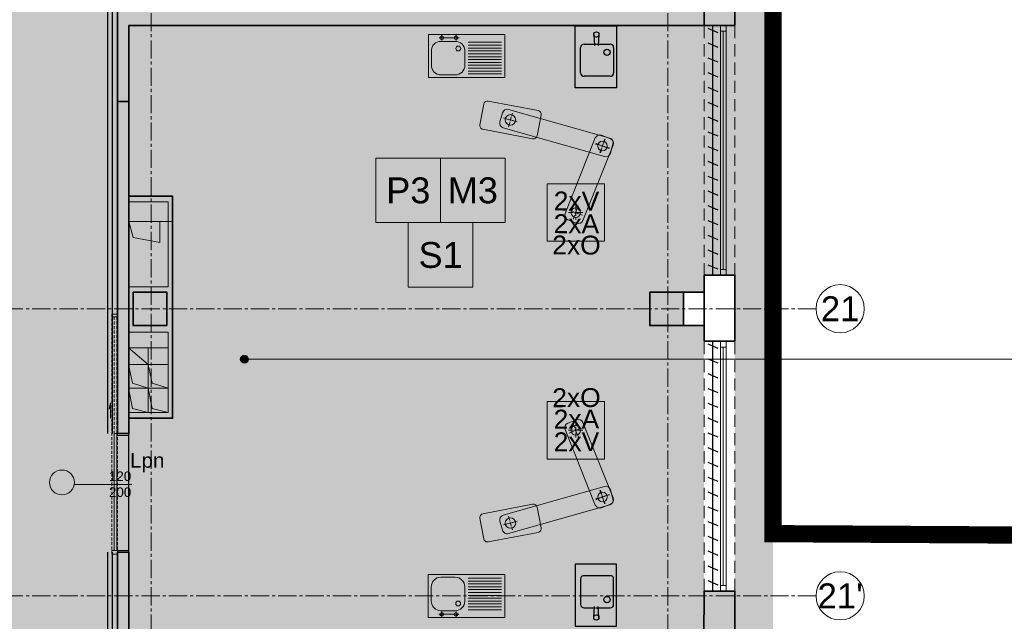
# Model space of a CAD drawing. Header units: millimetres. Extents: x -9409 to -3369, y -15007 to -6597.
# Tile 117 of 132: x -5427 to -4398, y -11454 to -10825. Entities that reach past the tile are written whole.
import ezdxf
from ezdxf.enums import TextEntityAlignment as Align

# ---------------------------------------------------------------- set-up
doc = ezdxf.new("R2010")
doc.units = ezdxf.units.MM
for name, pattern in [('ACAD_ISO02W100', [15, 12, -3]), ('ACAD_ISO04W100', [30, 24, -3, 0, -3]), ('CENTER2', [28.575, 19.05, -3.175, 3.175, -3.175]), ('CONTINU', [0]), ('DASHED', [19.05, 12.7, -6.35]), ('DASHED2', [0.375, 0.25, -0.125]), ('HIDDEN2', [4.7625, 3.175, -1.5875])]:
    doc.linetypes.add(name, pattern=pattern)
for name, color, linetype, lineweight in [('_opis', 8, 'Continuous', 5), ('A-AREA-____-IDEN', 81, 'Continuous', 5), ('SQ_Drzwi', 170, 'Continuous', 9), ('SQ_HATCH', 140, 'Continuous', 13), ('SQ_ISTN.Ściany', 140, 'Continuous', 35), ('Sq_Okna', 170, 'Continuous', 9), ('SQ_Osie', 220, 'CENTER2', 9), ('SQ_PROJ.Ściany', 7, 'Continuous', 35), ('SQ_TECHNOLOGIA', 251, 'Continuous', 9), ('SQ_ZAKRES_OPRACOWANIA', 7, 'ACAD_ISO02W100', 20), ('WYPOSAŻENIE WBUDOWANE', 11, 'Continuous', 25)]:
    doc.layers.add(name, color=color, linetype=linetype, lineweight=lineweight)
for name, color, linetype, lineweight, true_color in [('_rolety', 7, 'Continuous', 25, 0x21dec2), ('_wykończeniówka_listwy podłogowe', 7, 'Continuous', 25, 0xd042ff), ('SQ_STOLARKA ISTNIEJĄCA', 7, 'Continuous', 9, 0x575757), ('SQ_Widok', 7, 'DASHED', 15, 0x474747), ('W-listwa', 7, 'ZIGZAG', 18, 0xe19705), ('W-poręcz', 92, 'FENCELINE1', 18, 0x00bd00)]:
    doc.layers.add(name, color=color, linetype=linetype, lineweight=lineweight, true_color=true_color)
doc.layers.add('PDF _Geometria', color=7, linetype='Continuous')
doc.styles.add('Q_Arial', font='arial.ttf')
doc.styles.get("Standard").update_dxf_attribs({"font": 'arial.ttf'})
doc.linetypes.add('FENCELINE1', pattern='A,0.25,-0.1,[133,ltypeshp.shx,S=0.1,R=0,X=-0.1,Y=0],-0.1,1', length=1.45)
doc.linetypes.add('ZIGZAG', pattern='A,0.0001,-0.2,[131,ltypeshp.shx,S=0.2,R=0,X=-0.2,Y=0],-0.4,[131,ltypeshp.shx,S=0.2,R=180,X=0.2,Y=0],-0.2', length=0.8001)

# ---------------------------------------------------------------- blocks, each defined once
blk = doc.blocks.new('A$C4C485AA2')
for p, q in [((0, 15), (0, 5)), ((5, 20), (90, 20)), ((95, 15), (95, 5)), ((5, 0), (90, 0))]:
    blk.add_line(p, q)
at = {"linetype": 'ACAD_ISO04W100', "ltscale": 0.2}
for p, q in [((10, 2.5), (10, 17.5)), ((85, 2.5), (85, 17.5)), ((2.5, 10), (17.5, 10)), ((77.5, 10), (92.5, 10))]:
    blk.add_line(p, q, dxfattribs=at)
blk.add_circle((10, 10), 5)
for centre, start, end in [((5, 15), 90, 180), ((90, 15), 0, 90), ((5, 5), 180, 270), ((90, 5), 270, 0)]:
    blk.add_arc(centre, 5, start, end)
blk = doc.blocks.new('A$C4C164CEC')
at = {"linetype": 'ACAD_ISO04W100', "ltscale": 0.2}
for p, q in [((30, 22.5), (30, 37.5)), ((22.5, 30), (37.5, 30))]:
    blk.add_line(p, q, dxfattribs=at)
blk.add_lwpolyline([(0, 0), (60, 0), (60, 60), (0, 60)], close=True)
blk = doc.blocks.new('A$C19106A06')
for p, q in [((0, 15), (0, 5)), ((5, 20), (115, 20)), ((120, 15), (120, 5)), ((5, 0), (115, 0))]:
    blk.add_line(p, q)
at = {"linetype": 'ACAD_ISO04W100', "ltscale": 0.2}
for p, q in [((10, 2.5), (10, 17.5)), ((110, 2.5), (110, 17.5)), ((2.5, 10), (17.5, 10)), ((102.5, 10), (117.5, 10))]:
    blk.add_line(p, q, dxfattribs=at)
blk.add_circle((10, 10), 5)
for centre, start, end in [((5, 15), 90, 180), ((115, 15), 0, 90), ((5, 5), 180, 270), ((115, 5), 270, 0)]:
    blk.add_arc(centre, 5, start, end)
blk = doc.blocks.new('Pozioma')
for p, q in [((1205, 425.3), (1205, 447.3)), ((1209, 451.3), (1262, 451.3)), ((1266, 447.3), (1266, 425.3)), ((1262, 421.3), (1209, 421.3))]:
    blk.add_line(p, q)
blk.add_circle((1235.5, 436.3), 5.5)
for centre, start, end in [((1209, 447.3), 90, 180), ((1262, 447.3), 0, 90), ((1209, 425.3), 180, 270), ((1262, 425.3), 270, 0)]:
    blk.add_arc(centre, 4, start, end)
blk = doc.blocks.new('zlew_02')
at = {"layer": 'WYPOSAŻENIE WBUDOWANE', "lineweight": 0}
for p, q in [((3.5, 36.8), (38.5, 36.8)), ((3.5, 33.8), (38.5, 33.8)), ((3.5, 30.8), (38.5, 30.8)), ((3.5, 27.8), (38.5, 27.8)), ((3.5, 24.8), (38.5, 24.8)), ((3.5, 21.8), (38.5, 21.8)), ((3.5, 18.8), (38.5, 18.8)), ((3.5, 15.8), (38.5, 15.8)), ((3.5, 12.8), (38.5, 12.8)), ((3.5, 9.8), (38.5, 9.8)), ((3.5, 6.8), (38.5, 6.8)), ((3.5, 3.8), (38.5, 3.8))]:
    blk.add_line(p, q, dxfattribs=at)
blk.add_lwpolyline([(0, 45), (80, 45), (80, 0), (0, 0)], close=True, dxfattribs=at)
for points in [[(68.9, 41.4), (48, 41.4)], [(56.1, 41.4), (48, 41.4)], [(68.9, 41.4), (48, 41.4)], [(56.1, 41.4), (48, 41.4)], [(68.9, 41.4), (48, 41.4)], [(51, 44.3), (51, 38.6)], [(51, 44.3), (51, 38.6)], [(65.8, 44.3), (65.8, 38.6)], [(65.8, 44.3), (65.8, 38.6)]]:
    blk.add_lwpolyline(points, dxfattribs=at)
blk.add_lwpolyline([(51.9, 37.8), (66.9, 37.8, -0.414214), (76.9, 27.8), (76.9, 12.8, -0.414214), (66.9, 2.8), (51.9, 2.8, -0.414214), (41.9, 12.8), (41.9, 27.8, -0.414214)], format="xyb", close=True, dxfattribs=at)
for centre, radius in [((51.2, 41.6), 1.91), ((51.2, 41.6), 1.91), ((51.2, 41.6), 1.91), ((51.2, 41.6), 1.91), ((66, 41.6), 1.91), ((66, 41.6), 1.91), ((66, 41.6), 1.91), ((66, 41.6), 1.91), ((48.8, 30.3), 2.54)]:
    blk.add_circle(centre, radius, dxfattribs=at)
blk = doc.blocks.new('point')
at = {"layer": 'A-AREA-____-IDEN', "lineweight": -2}
h = blk.add_hatch(color=256, dxfattribs=at)
h.dxf.hatch_style = 1
edge = h.paths.add_edge_path()
edge.add_arc((0, 0), 4, 0, 360)
blk.add_circle((0, 0), 4, dxfattribs=at)
blk = doc.blocks.new('posadzka')
at = {"layer": '_opis'}
blk.add_lwpolyline([(54442.94, 11846.05), (54442.94, 11891.05), (54397.94, 11891.05), (54397.94, 11846.05)], close=True, dxfattribs=at)
at = {"layer": '_opis', "color": 2, "style": 'Q_Arial'}
blk.add_attdef('posadzka', text='', height=18, dxfattribs=at).set_placement((54420.44, 11868.55), align=Align.MIDDLE)
blk = doc.blocks.new('sufit')
at = {"layer": '_opis'}
blk.add_lwpolyline([(54487.94, 11846.05), (54487.94, 11891.05), (54442.94, 11891.05), (54442.94, 11846.05)], close=True, dxfattribs=at)
at = {"layer": '_opis', "color": 2, "style": 'Q_Arial'}
blk.add_attdef('sufit', text='', height=18, dxfattribs=at).set_placement((54465.44, 11868.55), align=Align.MIDDLE)
blk = doc.blocks.new('drzwi przesuwne 120')
at = {"layer": 'SQ_Drzwi', "linetype": 'HIDDEN2'}
for points in [[(7475.2, 7012.2), (7475.2, 6761.2), (7469.2, 6761.2), (7469.2, 7012.2)], [(7472.7, 7009.2), (7472.7, 6887.2), (7469.7, 6887.2), (7469.7, 7009.2)]]:
    blk.add_lwpolyline(points, close=True, dxfattribs=at)
at = {"layer": 'SQ_Drzwi'}
for points in [[(7469.2, 7012.2), (7475.2, 7012.2), (7475.2, 7009.2), (7469.2, 7009.2)], [(7472.7, 6887.2), (7472.7, 6765.2), (7469.7, 6765.2), (7469.7, 6887.2)]]:
    blk.add_lwpolyline(points, close=True, dxfattribs=at)
for points in [[(7476.4, 6903.3), (7476.4, 6919.3), (7477.9, 6912.7)], [(7469.7, 6885.2), (7469.7, 6887.2), (7457.2, 6887.2), (7457.2, 6885.2), (7469.7, 6885.2)], [(7513.7, 6834.2), (7454.1, 6834.2)], [(7475.2, 6763.2), (7475.2, 6765.2), (7457.2, 6765.2), (7457.2, 6763.2), (7469.2, 6763.2)], [(7475.2, 6763.2), (7475.2, 6761.2), (7469.2, 6761.2), (7469.2, 6763.2)]]:
    blk.add_lwpolyline(points, dxfattribs=at)
blk.add_circle((7527.2, 6836.2), 13, dxfattribs=at)
blk = doc.blocks.new('słupy konstr bud B')
at = {"layer": 'SQ_ISTN.Ściany', "lineweight": 5}
h = blk.add_hatch(dxfattribs=at)
h.set_pattern_fill('JIS_STN_1E', color=256, scale=10)
h.paths.add_polyline_path([(21350.8, 18613.9), (21315.8, 18613.9), (21315.8, 18578.9), (21350.8, 18578.9)])
h.paths.add_polyline_path([(21890.8, 18613.9), (21855.8, 18613.9), (21855.8, 18578.9), (21890.8, 18578.9)])
h.paths.add_polyline_path([(22190.8, 18613.9), (22155.8, 18613.9), (22155.8, 18578.9), (22190.8, 18578.9)])
h.paths.add_polyline_path([(22730.8, 18613.9), (22695.8, 18613.9), (22695.8, 18578.9), (22730.8, 18578.9)])
h.paths.add_polyline_path([(22730.8, 17953.9), (22695.8, 17953.9), (22695.8, 17918.9), (22730.8, 17918.9)])
h.paths.add_polyline_path([(22190.8, 17953.9), (22155.8, 17953.9), (22155.8, 17918.9), (22190.8, 17918.9)])
h.paths.add_polyline_path([(21890.8, 17953.9), (21855.8, 17953.9), (21855.8, 17918.9), (21890.8, 17918.9)])
h.paths.add_polyline_path([(21350.8, 17953.9), (21315.8, 17953.9), (21315.8, 17918.9), (21350.8, 17918.9)])
h.paths.add_polyline_path([(21350.8, 17293.9), (21315.8, 17293.9), (21315.8, 17258.9), (21350.8, 17258.9)])
h.paths.add_polyline_path([(21890.8, 17293.9), (21855.8, 17293.9), (21855.8, 17258.9), (21890.8, 17258.9)])
h.paths.add_polyline_path([(22190.8, 17293.9), (22155.8, 17293.9), (22155.8, 17258.9), (22190.8, 17258.9)])
h.paths.add_polyline_path([(22730.8, 17293.9), (22695.8, 17293.9), (22695.8, 17258.9), (22730.8, 17258.9)])
h.paths.add_polyline_path([(22695.8, 16633.9), (22730.8, 16633.9), (22730.8, 16598.9), (22695.8, 16598.9)])
h.paths.add_polyline_path([(22695.8, 14653.9), (22730.8, 14653.9), (22730.8, 14618.9), (22695.8, 14618.9)])
h.paths.add_polyline_path([(22695.8, 15313.9), (22730.8, 15313.9), (22730.8, 15278.9), (22695.8, 15278.9)])
h.paths.add_polyline_path([(22695.8, 15973.9), (22730.8, 15973.9), (22730.8, 15938.9), (22695.8, 15938.9)])
h.paths.add_polyline_path([(22155.8, 14653.9), (22190.8, 14653.9), (22190.8, 14618.9), (22155.8, 14618.9)])
h.paths.add_polyline_path([(22155.8, 15313.9), (22190.8, 15313.9), (22190.8, 15278.9), (22155.8, 15278.9)])
h.paths.add_polyline_path([(22155.8, 15973.9), (22190.8, 15973.9), (22190.8, 15938.9), (22155.8, 15938.9)])
h.paths.add_polyline_path([(22155.8, 16633.9), (22190.8, 16633.9), (22190.8, 16598.9), (22155.8, 16598.9)])
h.paths.add_polyline_path([(21855.8, 14653.9), (21890.8, 14653.9), (21890.8, 14618.9), (21855.8, 14618.9)])
h.paths.add_polyline_path([(21855.8, 15313.9), (21890.8, 15313.9), (21890.8, 15278.9), (21855.8, 15278.9)])
h.paths.add_polyline_path([(21855.8, 15973.9), (21890.8, 15973.9), (21890.8, 15938.9), (21855.8, 15938.9)])
h.paths.add_polyline_path([(21855.8, 16633.9), (21890.8, 16633.9), (21890.8, 16598.9), (21855.8, 16598.9)])
h.paths.add_polyline_path([(21315.8, 14653.9), (21350.8, 14653.9), (21350.8, 14618.9), (21315.8, 14618.9)])
h.paths.add_polyline_path([(21315.8, 15313.9), (21350.8, 15313.9), (21350.8, 15278.9), (21315.8, 15278.9)])
h.paths.add_polyline_path([(21315.8, 15973.9), (21350.8, 15973.9), (21350.8, 15938.9), (21315.8, 15938.9)])
h.paths.add_polyline_path([(21315.8, 16633.9), (21350.8, 16633.9), (21350.8, 16598.9), (21315.8, 16598.9)])
at = {"layer": 'SQ_ISTN.Ściany'}
for points in [[(21315.8, 17293.9), (21350.8, 17293.9), (21350.8, 17258.9), (21315.8, 17258.9)], [(21855.8, 17293.9), (21890.8, 17293.9), (21890.8, 17258.9), (21855.8, 17258.9)]]:
    blk.add_lwpolyline(points, close=True, dxfattribs=at)
blk = doc.blocks.new('stan projektowany')
at = {"layer": 'SQ_HATCH'}
h = blk.add_hatch(dxfattribs=at)
h.set_pattern_fill('ANGLE')
h.set_pattern_definition([(0, (-10464.962, 6233.929), (0, 6.985), [5.08, -1.905]), (90, (-10464.962, 6233.929), (-6.985, 4e-16), [5.08, -1.905])])
h.paths.add_polyline_path([(-15233.1, 8198.7), (-15198.1, 8198.7), (-15176.6, 8198.7), (-15176.6, 8216.2), (-15144.6, 8216.2), (-15144.6, 8147.2), (-15144.6, 7886.2), (-15144.6, 7837.2), (-15144.6, 7734.8), (-15104.7, 7734.8), (-15104.6, 10535.6), (-15737.6, 10535.6), (-15737.6, 10615.6), (-15789.6, 10615.6), (-16075.6, 10615.6), (-16075.6, 9587.3), (-16120.1, 9587.3), (-16120.1, 9436.6), (-16071.6, 9436.6), (-16071.6, 9307.6), (-16259.6, 9307.6), (-16259.6, 8898.7), (-16704.6, 8898.7), (-16704.6, 7768.2), (-16704.6, 7751.8), (-16685.6, 7751.8), (-16685.6, 7130.6), (-16718.1, 7131.6), (-16718.1, 7178.2), (-16999.6, 7178.2), (-16999.6, 7808.2), (-19394.6, 7808.2), (-19394.6, 6211.2), (-19462.5, 6211.2), (-19462.5, 5925.5), (-18509.3, 5925.5), (-18509.3, 6211.2), (-17103, 6223), (-17103, 5881.5), (-15104.7, 5873.3), (-15104.7, 7734.8), (-15144.6, 7734.8), (-15144.6, 7707.2), (-15176.6, 7707.2), (-15176.6, 7706.7), (-15176.6, 7706.7), (-15259.9, 7706.7), (-15259.9, 7706.8), (-15259.9, 7707.2), (-15292.7, 7707.2), (-15292.7, 7696.7), (-15292.7, 7696.7), (-15292.7, 7706.7), (-15297.7, 7706.6), (-15297.7, 7699.4, 0.414214), (-15297.4, 7699.1), (-15296.5, 7699.1, -0.414214), (-15296.2, 7698.8), (-15296.2, 7696.9, 0.527766), (-15295.9, 7696.6, -0.450501), (-15295.3, 7696.1, -0.414104), (-15295.8, 7695.5), (-15295.1, 7695.5), (-15295.8, 7695.5, -0.414323), (-15296.3, 7696.1, -0.409171), (-15295.9, 7696.7, -0.450389), (-15296.2, 7696.9), (-15296.2, 7698.8, 0.414214), (-15296.5, 7699.1), (-15297.4, 7699.1, -0.414214), (-15297.7, 7699.4), (-15297.7, 7706.6), (-15292.7, 7706.7), (-15292.7, 7707.2), (-15259.9, 7707.2), (-15259.9, 7734.8), (-15473.3, 7734.8), (-15473.3, 7771.1, -0.414214), (-15477.3, 7775.1, -1), (-15469.3, 7775.1, -0.414214), (-15473.3, 7771.1), (-15473.3, 7749.3), (-15457.7, 7749.3), (-15457.7, 7760.1), (-15458, 7760.2), (-15458, 7773.9), (-15458, 7787.5), (-15457.7, 7799.3), (-15457.7, 7787.6), (-15431.6, 7791.4, -0.038172), (-15428, 7791.6, -0.032853), (-15424.8, 7791.4, -0.057631), (-15419.7, 7790.2, -0.057695), (-15415.5, 7788, -0.068919), (-15411.9, 7784.8, -0.070278), (-15409.4, 7780.9, -0.066142), (-15408.2, 7776.7, -0.045653), (-15407.9, 7773.2, -0.032968), (-15408.1, 7770.7, -0.068737), (-15409.4, 7766.3, -0.070278), (-15411.9, 7762.4, -0.068919), (-15415.5, 7759.2, -0.057695), (-15419.7, 7757, -0.057631), (-15424.8, 7755.8, -0.032853), (-15428, 7755.6, -0.033182), (-15431.2, 7755.8), (-15457.7, 7760.1), (-15457.7, 7749.3), (-15473.3, 7749.3), (-15473.3, 7734.8), (-15259.9, 7734.8), (-15259.9, 7837.1), (-15259.9, 7837.1), (-15259.9, 7837.1), (-15176.6, 7837.2), (-15176.6, 7734.8), (-15144.6, 7734.8), (-15144.6, 7837.2), (-15144.6, 7886.2), (-15176.6, 7886.2), (-15176.6, 8147.2), (-15176.6, 8163.7), (-15198.1, 8163.7), (-15233.1, 8163.7)])
at = {"layer": 'SQ_HATCH', "linetype": 'ByBlock', "true_color": 0x939598}
blk.add_hatch(color=252, dxfattribs=at).paths.add_polyline_path([(-15510.6, 8806.6), (-15520.6, 8806.6), (-15614, 8806.6), (-15614, 8794.6), (-15532.6, 8794.6), (-15532.6, 8489.2), (-15777.6, 8489.2), (-15777.6, 8497.6), (-15789.6, 8497.6), (-15789.6, 8397.8), (-15777.6, 8397.8), (-15777.6, 8477.2), (-15176.6, 8477.2), (-15176.6, 8489.2), (-15520.6, 8489.2), (-15520.6, 8794.6), (-15510.6, 8794.6)])
at = {"layer": 'SQ_ISTN.Ściany', "lineweight": 5}
h = blk.add_hatch(dxfattribs=at)
h.set_pattern_fill('JIS_STN_1E', color=256, scale=10, angle=180)
h.set_pattern_definition([(225, (6117.647, 25457.596), (7.0710678, -7.0710678), []), (225, (6110.597, 25457.596), (7.0710678, -7.0710678), [10, -5])])
h.paths.add_polyline_path([(-15233.1, 6843.7), (-15198.1, 6843.7), (-15198.1, 6878.7), (-15233.1, 6878.7)])
h.paths.add_polyline_path([(-15773.1, 6843.7), (-15738.1, 6843.7), (-15738.1, 6878.7), (-15773.1, 6878.7)])
h.paths.add_polyline_path([(-16073.1, 6843.7), (-16038.1, 6843.7), (-16038.1, 6878.7), (-16073.1, 6878.7)])
h.paths.add_polyline_path([(-16613.1, 6843.7), (-16578.1, 6843.7), (-16578.1, 6878.7), (-16613.1, 6878.7)])
h.paths.add_polyline_path([(-16613.1, 7503.7), (-16578.1, 7503.7), (-16578.1, 7538.7), (-16613.1, 7538.7)])
h.paths.add_polyline_path([(-16073.1, 7503.7), (-16038.1, 7503.7), (-16038.1, 7538.7), (-16073.1, 7538.7)])
h.paths.add_polyline_path([(-15773.1, 7503.7), (-15738.1, 7503.7), (-15738.1, 7538.7), (-15773.1, 7538.7)])
h.paths.add_polyline_path([(-15233.1, 7503.7), (-15198.1, 7503.7), (-15198.1, 7538.7), (-15233.1, 7538.7)])
h.paths.add_polyline_path([(-15233.1, 8163.7), (-15198.1, 8163.7), (-15198.1, 8198.7), (-15233.1, 8198.7)])
h.paths.add_polyline_path([(-15773.1, 8163.7), (-15738.1, 8163.7), (-15738.1, 8198.7), (-15773.1, 8198.7)])
h.paths.add_polyline_path([(-16073.1, 8163.7), (-16038.1, 8163.7), (-16038.1, 8198.7), (-16073.1, 8198.7)])
h.paths.add_polyline_path([(-16613.1, 8163.7), (-16578.1, 8163.7), (-16578.1, 8198.7), (-16613.1, 8198.7)])
h.paths.add_polyline_path([(-16578.1, 8823.7), (-16613.1, 8823.7), (-16613.1, 8858.7), (-16578.1, 8858.7)])
h.paths.add_polyline_path([(-16578.1, 10803.7), (-16613.1, 10803.7), (-16613.1, 10838.7), (-16578.1, 10838.7)])
h.paths.add_polyline_path([(-16578.1, 10143.7), (-16613.1, 10143.7), (-16613.1, 10178.7), (-16578.1, 10178.7)])
h.paths.add_polyline_path([(-16578.1, 9483.7), (-16613.1, 9483.7), (-16613.1, 9518.7), (-16578.1, 9518.7)])
h.paths.add_polyline_path([(-16038.1, 10803.7), (-16073.1, 10803.7), (-16073.1, 10838.7), (-16038.1, 10838.7)])
h.paths.add_polyline_path([(-16038.1, 10143.7), (-16073.1, 10143.7), (-16073.1, 10178.7), (-16038.1, 10178.7)])
h.paths.add_polyline_path([(-16038.1, 9483.7), (-16073.1, 9483.7), (-16073.1, 9518.7), (-16038.1, 9518.7)])
h.paths.add_polyline_path([(-16038.1, 8823.7), (-16073.1, 8823.7), (-16073.1, 8858.7), (-16038.1, 8858.7)])
h.paths.add_polyline_path([(-15738.1, 10803.7), (-15773.1, 10803.7), (-15773.1, 10838.7), (-15738.1, 10838.7)])
h.paths.add_polyline_path([(-15738.1, 10143.7), (-15773.1, 10143.7), (-15773.1, 10178.7), (-15738.1, 10178.7)])
h.paths.add_polyline_path([(-15738.1, 9483.7), (-15773.1, 9483.7), (-15773.1, 9518.7), (-15738.1, 9518.7)])
h.paths.add_polyline_path([(-15738.1, 8823.7), (-15773.1, 8823.7), (-15773.1, 8858.7), (-15738.1, 8858.7)])
h.paths.add_polyline_path([(-15198.1, 10803.7), (-15233.1, 10803.7), (-15233.1, 10838.7), (-15198.1, 10838.7)])
h.paths.add_polyline_path([(-15198.1, 10143.7), (-15233.1, 10143.7), (-15233.1, 10178.7), (-15198.1, 10178.7)])
h.paths.add_polyline_path([(-15198.1, 9483.7), (-15233.1, 9483.7), (-15233.1, 9518.7), (-15198.1, 9518.7)])
h.paths.add_polyline_path([(-15198.1, 8823.7), (-15233.1, 8823.7), (-15233.1, 8858.7), (-15198.1, 8858.7)])
at = {"layer": 'PDF _Geometria', "lineweight": 13}
for p, q in [((-15736.6, 8292.8), (-15777.6, 8292.8)), ((-15736.6, 8204), (-15777.6, 8204)), ((-15736.6, 8072.8), (-15777.6, 8072.8))]:
    blk.add_line(p, q, dxfattribs=at)
for points in [[(-15736.6, 8204), (-15736.6, 8292.8)], [(-15732, 8272.5), (-15777.6, 8272.5), (-15773.4, 8255.6), (-15745.5, 8250.5), (-15745.5, 8272.5)], [(-15778, 8156.6), (-15736.6, 8156.6), (-15736.6, 8072.8), (-15753.5, 8077.1), (-15757.7, 8098.2), (-15773.8, 8103.3), (-15778, 8122.8), (-15736.6, 8122.8)], [(-15757.7, 8140.5), (-15757.7, 8072.8), (-15773.8, 8077.1), (-15778, 8098.2), (-15736.6, 8098.2), (-15753.5, 8103.3), (-15757.7, 8122.8), (-15778, 8140.5), (-15736.6, 8140.5)]]:
    blk.add_lwpolyline(points, dxfattribs=at)
at = {"layer": 'SQ_ISTN.Ściany'}
for p, q in [((-15176.6, 8546.2), (-15176.6, 8477.2)), ((-15144.6, 8546.2), (-15144.6, 8477.2)), ((-15789.6, 8397.8), (-15789.6, 8050.8)), ((-15789.6, 8397.8), (-15789.6, 8050.8)), ((-15777.6, 8397.8), (-15777.6, 8050.8)), ((-15176.6, 8216.2), (-15176.6, 8147.2)), ((-15144.6, 8216.2), (-15144.6, 8147.2)), ((-15198.1, 8198.7), (-15176.6, 8198.7)), ((-15198.1, 8163.7), (-15176.6, 8163.7)), ((-15777.6, 8050.8), (-15789.6, 8050.8)), ((-15789.6, 7926.8), (-15789.6, 7812.1)), ((-15777.6, 7926.8), (-15789.6, 7926.8)), ((-15176.6, 7886.2), (-15176.7, 7837.1)), ((-15144.6, 7886.2), (-15144.6, 7837.2))]:
    blk.add_line(p, q, dxfattribs=at)
for points in [[(-15176.6, 8477.2), (-15144.6, 8477.2)], [(-15777.6, 8298.8), (-15732, 8298.8), (-15732, 8174.6)], [(-15176.6, 8216.2), (-15144.6, 8216.2)], [(-15732, 8174.6), (-15732, 8066.8), (-15777.6, 8066.8)], [(-15176.6, 8147.2), (-15144.6, 8147.2)], [(-15789.6, 7812.1), (-15789.6, 7926.8)], [(-15777.6, 7812.1), (-15777.6, 7926.8)], [(-15176.6, 7886.2), (-15144.6, 7886.2)]]:
    blk.add_lwpolyline(points, dxfattribs=at)
at = {"layer": 'SQ_Osie'}
for p, q in [((-15754.6, 11604.9), (-15754.6, 6094.7)), ((-15214.6, 11604.9), (-15214.6, 6094.7))]:
    blk.add_line(p, q, dxfattribs=at)
for points in [[(-15059.7, 8181.2), (-16726.7, 8181.2)], [(-15059.7, 7881.2), (-16726.7, 7881.2)]]:
    blk.add_lwpolyline(points, dxfattribs=at)
at = {"layer": 'SQ_Osie', "linetype": 'ByBlock'}
for centre in [(-15034.4, 8181.2), (-15034.4, 7881.2)]:
    blk.add_circle(centre, 25.2, dxfattribs=at)
at = {"layer": 'SQ_PROJ.Ściany'}
blk.add_line((-15176.6, 8477.2), (-15777.6, 8477.2), dxfattribs=at)
for points in [[(-15789.6, 8497.6), (-15789.6, 8397.8)], [(-15777.6, 8477.2), (-15777.6, 8397.8)], [(-15789.6, 8397.8), (-15777.6, 8397.8)]]:
    blk.add_lwpolyline(points, dxfattribs=at)
at = {"layer": 'SQ_STOLARKA ISTNIEJĄCA', "lineweight": 13}
for p, q in [((-15159.6, 8471.2), (-15159.6, 8222.2)), ((-15156.6, 8471.2), (-15156.6, 8222.2)), ((-15153.6, 8471.2), (-15153.6, 8222.2)), ((-15159.6, 8141.2), (-15159.6, 7892.2)), ((-15156.6, 8141.2), (-15156.6, 7892.2)), ((-15153.6, 8141.2), (-15153.6, 7892.2))]:
    blk.add_line(p, q, dxfattribs=at)
for points in [[(-15159.6, 8471.2), (-15153.6, 8471.2), (-15153.6, 8477.2), (-15159.6, 8477.2)], [(-15159.6, 8216.2), (-15153.6, 8216.2), (-15153.6, 8222.2), (-15159.6, 8222.2)], [(-15159.6, 8141.2), (-15153.6, 8141.2), (-15153.6, 8147.2), (-15159.6, 8147.2)], [(-15159.6, 7886.2), (-15153.6, 7886.2), (-15153.6, 7892.2), (-15159.6, 7892.2)]]:
    blk.add_lwpolyline(points, close=True, dxfattribs=at)
at = {"layer": 'SQ_Widok'}
for points in [[(-15176.6, 8216.2), (-15176.6, 8477.2)], [(-15144.6, 8216.2), (-15144.6, 8477.2)], [(-15176.6, 7886.2), (-15176.6, 8147.2)], [(-15144.6, 7886.2), (-15144.6, 8147.2)]]:
    blk.add_lwpolyline(points, dxfattribs=at)
at = {"layer": 'SQ_ZAKRES_OPRACOWANIA', "color": 251, "linetype": 'DASHED2', "ltscale": 100, "true_color": 0x636466, "const_width": 18}
blk.add_lwpolyline([(-15104.6, 10541.7), (-15104.7, 7946.2), (-14458.4, 7942.5), (-14458.4, 5881.5), (-17103, 5881.5), (-17103, 6223), (-18509.3, 6211.2), (-18509.3, 5925.5), (-19462.5, 5925.5), (-19462.5, 6211.2), (-19394.6, 6211.2), (-19394.6, 7808.2), (-16999.6, 7808.2), (-16999.6, 7178.2), (-16704.6, 7178.2), (-16704.6, 7768.2), (-16704.6, 8898.7), (-16259.6, 8898.7), (-16259.6, 9307.6), (-16071.6, 9307.6), (-16071.6, 9436.6)], dxfattribs=at)
at = {"layer": 'SQ_Drzwi', "xscale": -1}
blk.add_blockref('drzwi przesuwne 120', (-8320.5, 1163.5), dxfattribs=at)
at = {"layer": 'SQ_ISTN.Ściany', "rotation": 180}
blk.add_blockref('słupy konstr bud B', (6117.6, 25457.6), dxfattribs=at)
at = {"layer": 'Sq_Okna', "linetype": 'Continuous', "insert": (-15815.4, 7997.8), "char_height": 10, "attachment_point": 5, "rotation": 0.0101}
blk.add_mtext('\\pxi5.7025;120\\P200', dxfattribs=at)
at = {"layer": 'SQ_Osie'}
for s, p in [('21', (-15034.4, 8181.2)), ("21'", (-15034.4, 7881.2))]:
    blk.add_text(s, height=26, dxfattribs=at).set_placement(p, align=Align.MIDDLE_CENTER)
blk = doc.blocks.new('*U184')
at = {"layer": '_rolety', "linetype": 'CONTINU', "lineweight": 25, "ltscale": 0.8}
blk.add_lwpolyline([(2.9, -5.2), (7.3, 5.2)], dxfattribs=at)
blk = doc.blocks.new('*U185')
at = {"layer": '_rolety', "color": 0, "linetype": 'ByBlock', "lineweight": -2, "transparency": 16777216, "rotation": 270}
for p in [(-4702.5, -10831.3), (-4702.5, -10846.7), (-4702.5, -10862.2), (-4702.5, -10877.7), (-4702.5, -10893.1), (-4702.5, -10908.6), (-4702.5, -10924), (-4702.5, -10939.5), (-4702.5, -10954.9), (-4702.5, -10970.4), (-4702.5, -10985.8), (-4702.5, -11001.3), (-4702.5, -11016.7), (-4702.5, -11032.2), (-4702.5, -11047.6), (-4702.5, -11063.1), (-4702.5, -11078.5)]:
    blk.add_blockref('*U184', p, dxfattribs=at)
blk = doc.blocks.new('*U198')
at = {"layer": '_rolety', "linetype": 'CONTINU', "lineweight": 25, "ltscale": 0.8}
blk.add_lwpolyline([(2.9, -5.2), (7.3, 5.2)], dxfattribs=at)
blk = doc.blocks.new('*U199')
at = {"layer": '_rolety', "color": 0, "linetype": 'ByBlock', "lineweight": -2, "transparency": 16777216, "rotation": 270}
for p in [(-4702.5, -11161.3), (-4702.5, -11176.7), (-4702.5, -11192.2), (-4702.5, -11207.7), (-4702.5, -11223.1), (-4702.5, -11238.6), (-4702.5, -11254), (-4702.5, -11269.5), (-4702.5, -11284.9), (-4702.5, -11300.4), (-4702.5, -11315.8), (-4702.5, -11331.3), (-4702.5, -11346.7), (-4702.5, -11362.2), (-4702.5, -11377.6), (-4702.5, -11393.1), (-4702.5, -11408.5)]:
    blk.add_blockref('*U198', p, dxfattribs=at)

msp = doc.modelspace()

# ---------------------------------------------------------------- hatches: boundary and pattern name
at = {"layer": 'SQ_HATCH'}
h = msp.add_hatch(dxfattribs=at)
h.set_pattern_fill('ANGLE')
h.set_pattern_definition([(0, (0, -13074.651), (0, 6.985), [5.08, -1.905]), (90, (0, -13074.651), (-6.985, 4e-16), [5.08, -1.905])])
h.paths.add_polyline_path([(-4768.2, -11109.9), (-4733.2, -11109.9), (-4711.7, -11109.9), (-4711.7, -11092.4), (-4679.7, -11092.4), (-4679.7, -11161.4), (-4679.7, -11422.4), (-4679.7, -11471.4), (-4679.7, -11573.8), (-4639.7, -11573.8), (-4639.7, -8773), (-5272.7, -8773), (-5272.7, -8693), (-5324.7, -8693), (-5610.7, -8693), (-5610.7, -9721.3), (-5655.2, -9721.3), (-5655.2, -9872), (-5606.7, -9872), (-5606.7, -10001), (-5794.7, -10001), (-5794.7, -10409.9), (-6239.7, -10409.9), (-6239.7, -11540.4), (-6239.7, -11556.8), (-6220.6, -11556.8), (-6220.6, -12178), (-6253.2, -12177), (-6253.2, -12130.4), (-6534.7, -12130.4), (-6534.7, -11500.4), (-8929.7, -11500.4), (-8929.7, -13097.4), (-8997.5, -13097.4), (-8997.5, -13383.1), (-8044.3, -13383.1), (-8044.3, -13097.4), (-6638.1, -13085.6), (-6638.1, -13427.1), (-4639.7, -13435.3), (-4639.7, -11573.8), (-4679.7, -11573.8), (-4679.7, -11601.4), (-4711.7, -11601.4), (-4711.7, -11601.9), (-4711.7, -11601.9), (-4794.9, -11601.9), (-4794.9, -11601.8), (-4794.9, -11601.4), (-4827.7, -11601.4), (-4827.7, -11611.9), (-4827.7, -11611.9), (-4827.7, -11601.9), (-4832.7, -11601.9), (-4832.7, -11609.1, 0.414214), (-4832.4, -11609.4), (-4831.5, -11609.4, -0.414214), (-4831.2, -11609.7), (-4831.2, -11611.6, 0.527766), (-4830.9, -11612, -0.450501), (-4830.3, -11612.5, -0.414104), (-4830.8, -11613), (-4830.1, -11613.1), (-4830.8, -11613, -0.414323), (-4831.4, -11612.5, -0.409171), (-4830.9, -11611.9, -0.450389), (-4831.2, -11611.6), (-4831.2, -11609.7, 0.414214), (-4831.5, -11609.4), (-4832.4, -11609.4, -0.414214), (-4832.7, -11609.1), (-4832.7, -11601.9), (-4827.7, -11601.9), (-4827.7, -11601.4), (-4794.9, -11601.4), (-4794.9, -11573.8), (-5008.3, -11573.8), (-5008.3, -11537.4, -0.414214), (-5012.3, -11533.4, -1), (-5004.3, -11533.4, -0.414214), (-5008.3, -11537.4), (-5008.3, -11559.3), (-4992.7, -11559.3), (-4992.7, -11548.4), (-4993, -11548.4), (-4993, -11534.7), (-4993, -11521), (-4992.7, -11509.3), (-4992.7, -11521), (-4966.7, -11517.2, -0.038172), (-4963, -11516.9, -0.032853), (-4959.9, -11517.1, -0.057631), (-4954.8, -11518.4, -0.057695), (-4950.6, -11520.6, -0.068919), (-4946.9, -11523.8, -0.070278), (-4944.5, -11527.7, -0.066142), (-4943.2, -11531.9, -0.045653), (-4943, -11535.4, -0.032968), (-4943.2, -11537.9, -0.068737), (-4944.5, -11542.3, -0.070278), (-4946.9, -11546.2, -0.068919), (-4950.6, -11549.4, -0.057695), (-4954.8, -11551.5, -0.057631), (-4959.9, -11552.8, -0.032853), (-4963, -11553, -0.033182), (-4966.2, -11552.8), (-4992.7, -11548.4), (-4992.7, -11559.3), (-5008.3, -11559.3), (-5008.3, -11573.8), (-4794.9, -11573.8), (-4794.9, -11471.4), (-4794.9, -11471.4), (-4794.9, -11471.4), (-4711.7, -11471.4), (-4711.7, -11573.8), (-4679.7, -11573.8), (-4679.7, -11471.4), (-4679.7, -11422.4), (-4711.7, -11422.4), (-4711.7, -11161.4), (-4711.7, -11144.9), (-4733.2, -11144.9), (-4768.2, -11144.9)])

# ---------------------------------------------------------------- linework, layer by layer
at = {"layer": '_rolety', "linetype": 'CONTINU', "lineweight": 25, "ltscale": 0.8}
for points in [[(-4702.5, -11092.3), (-4702.5, -10831.3)], [(-4702.5, -11422.3), (-4702.5, -11161.3)]]:
    msp.add_lwpolyline(points, dxfattribs=at)
at = {"layer": '_wykończeniówka_listwy podłogowe', "lineweight": 30}
msp.add_lwpolyline([(-5312.7, -11381.8), (-5312.7, -11257.8)], dxfattribs=at)
at = {"layer": 'A-AREA-____-IDEN'}
msp.add_line((-3897.8, -11180.1), (-5193.2, -11180.1), dxfattribs=at)
at = {"layer": 'SQ_TECHNOLOGIA'}
for p, q in [((-5008.3, -10831.4), (-4800.9, -10831.4)), ((-4915.2, -10831.4), (-5006.3, -10831.4)), ((-4801.1, -10831.4), (-4915.2, -10831.4))]:
    msp.add_line(p, q, dxfattribs=at)
at = {"layer": 'W-listwa', "lineweight": 25, "ltscale": 6}
for points in [[(-5329.7, -11257.8), (-5329.7, -10701.7)], [(-5329.7, -11496.4), (-5329.7, -11381.8)]]:
    msp.add_lwpolyline(points, dxfattribs=at)
at = {"layer": 'W-poręcz', "lineweight": 25, "ltscale": 15}
for points in [[(-5334.7, -11257.8), (-5334.7, -10701.7)], [(-5334.7, -11496.4), (-5334.7, -11381.8)]]:
    msp.add_lwpolyline(points, dxfattribs=at)
at = {"layer": 'WYPOSAŻENIE WBUDOWANE', "ltscale": 3}
for p, q in [((-4826.9, -10840.8), (-4826.2, -10852.4)), ((-4821.5, -10840.9), (-4822.4, -10852.4)), ((-4826.9, -11450.1), (-4826.2, -11438.5)), ((-4821.5, -11450), (-4822.4, -11438.5))]:
    msp.add_line(p, q, dxfattribs=at)
at = {"layer": 'WYPOSAŻENIE WBUDOWANE'}
for p, q in [((-4840.6, -10881), (-4840.6, -10854.5)), ((-4837.1, -10851), (-4826.7, -10851)), ((-4825.1, -10851), (-4809.6, -10851)), ((-4806.1, -10854.5), (-4806.1, -10881)), ((-4809.6, -10884.5), (-4837.1, -10884.5)), ((-4840.6, -11409.8), (-4840.6, -11436.3)), ((-4809.6, -11406.3), (-4837.1, -11406.3)), ((-4806.1, -11436.3), (-4806.1, -11409.8)), ((-4837.1, -11439.8), (-4826.7, -11439.8)), ((-4825.1, -11439.8), (-4809.6, -11439.8))]:
    msp.add_line(p, q, dxfattribs=at)
for points in [[(-4803.1, -10896.6), (-4846.4, -10896.6), (-4846.4, -10831.8), (-4803.1, -10831.8)], [(-4803.1, -11394.2), (-4846.4, -11394.2), (-4846.4, -11459.1), (-4803.1, -11459.1)]]:
    msp.add_lwpolyline(points, close=True, dxfattribs=at)
at = {"layer": 'WYPOSAŻENIE WBUDOWANE', "ltscale": 3}
for centre in [(-4824.2, -10840.8), (-4824.2, -11450)]:
    msp.add_circle(centre, 2.72, dxfattribs=at)
at = {"layer": 'WYPOSAŻENIE WBUDOWANE'}
for centre in [(-4813.1, -10859.5), (-4813.1, -11431.3)]:
    msp.add_circle(centre, 3.35, dxfattribs=at)
for centre, start, end in [((-4837.1, -10854.5), 90, 180), ((-4809.6, -10854.5), 0, 90), ((-4837.1, -10881), 180, 270), ((-4809.6, -10881), 270, 0), ((-4837.1, -11409.8), 90, 180), ((-4809.6, -11409.8), 0, 90), ((-4837.1, -11436.3), 180, 270), ((-4809.6, -11436.3), 270, 0)]:
    msp.add_arc(centre, 3.5, start, end, dxfattribs=at)

# ---------------------------------------------------------------- block references
at = {"layer": '_opis', "xscale": 1.5, "yscale": 1.5, "zscale": 1.5}
for name, p, values in [('posadzka', (-86651.4, -28806.5), {'posadzka': 'P3'}), ('sufit', (-86651.4, -28806.5), {'sufit': 'M3'}), ('sufit', (-86685.1, -28874), {'sufit': 'S1'})]:
    msp.add_blockref(name, p, dxfattribs=at).add_auto_attribs(values)
at = {"layer": '_rolety', "lineweight": 30}
for name in ['*U185', '*U199']:
    msp.add_blockref(name, (0, 0), dxfattribs=at)
at = {"layer": 'A-AREA-____-IDEN', "lineweight": -2}
msp.add_blockref('point', (-5192, -11180.1), dxfattribs=at)
at = {"layer": 'SQ_ISTN.Ściany'}
msp.add_blockref('stan projektowany', (10465, -19308.6), dxfattribs=at)
at = {"layer": 'SQ_TECHNOLOGIA', "xscale": -1}
for name, p, rotation in [('Pozioma', (-6045.5, -10269.4), 169.1700284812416), ('A$C19106A06', (-4810.9, -10969.7), 344.1816770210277), ('A$C4C485AA2', (-4858.7, -11032.5), 248.1913284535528), ('A$C4C164CEC', (-4875.7, -11284.4), 270)]:
    msp.add_blockref(name, p, dxfattribs=dict(at, rotation=rotation))
at = {"layer": 'SQ_TECHNOLOGIA'}
for name, p, rotation in [('A$C4C164CEC', (-4875.7, -10996.9), 270), ('A$C4C485AA2', (-4858.7, -11248.9), 291.8086715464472), ('A$C19106A06', (-4810.9, -11311.7), 195.8183229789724), ('Pozioma', (-6045.5, -12012), 10.82997151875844)]:
    msp.add_blockref(name, p, dxfattribs=dict(at, rotation=rotation))
at = {"layer": 'WYPOSAŻENIE WBUDOWANE', "xscale": -1}
msp.add_blockref('zlew_02', (-4919.7, -10885.8), dxfattribs=at)
at = {"layer": 'WYPOSAŻENIE WBUDOWANE', "rotation": 180}
msp.add_blockref('zlew_02', (-4919.8, -11405.1), dxfattribs=at)

# ---------------------------------------------------------------- texts
at = {"layer": '_wykończeniówka_listwy podłogowe', "insert": (-5311.5, -11298.2), "char_height": 15.43, "width": 434.627, "attachment_point": 7}
msp.add_mtext('\\pxt2;Lpn', dxfattribs=at)
at = {"layer": 'SQ_TECHNOLOGIA', "color": 7, "char_height": 19.757}
for s, insert, attachment_point, rotation in [('{\\fArial|b0|i0|c0;2xV}', (-4821.2, -11024.9), 9, 359.7504), ('{\\fArial|b0|i0|c0;2xA}', (-4821.3, -11048.6), 9, 359.7504), ('{\\fArial|b0|i0|c0;2xO}', (-4819.7, -11071.1), 9, 359.7504), ('{\\fArial|b0|i0|c0;2xO}', (-4819.7, -11210.3), 3, 0.2496), ('{\\fArial|b0|i0|c0;2xA}', (-4821.3, -11232.7), 3, 0.2496), ('{\\fArial|b0|i0|c0;2xV}', (-4821.2, -11256.4), 3, 0.2496)]:
    msp.add_mtext(s, dxfattribs=dict(at, insert=insert, attachment_point=attachment_point, rotation=rotation))

doc.saveas('drawing.dxf')
